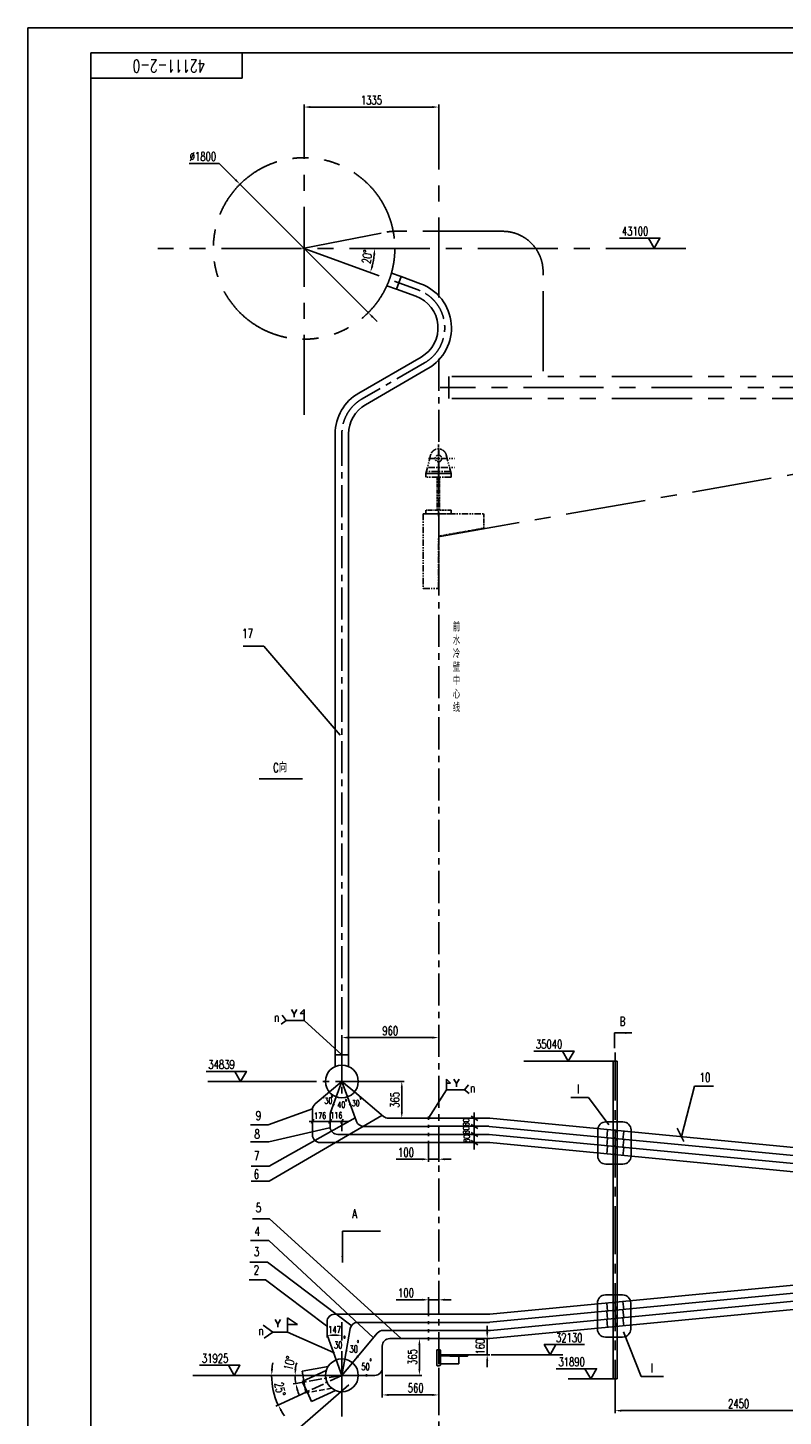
# Model space of a CAD drawing. Header units: millimetres. Extents: x 30450 to 60179, y 0 to 21025.
# Tile 2 of 5: x 30450 to 37942, y 7256 to 21025. Entities that reach past the tile are written whole.
import ezdxf
from ezdxf.enums import TextEntityAlignment as Align

# ---------------------------------------------------------------- set-up
doc = ezdxf.new("R2010")
doc.units = ezdxf.units.MM
for name, pattern in [('CENTER', [50.8, 31.75, -6.35, 6.35, -6.35]), ('DASHED', [19.05, 12.7, -6.35]), ('PHANTOM', [63.5, 31.75, -6.35, 6.35, -6.35, 6.35, -6.35])]:
    doc.linetypes.add(name, pattern=pattern)
doc.layers.get('Defpoints').update_dxf_attribs({"color": 5})
for name, color, linetype in [('双点画线', 6, 'PHANTOM'), ('文本', 4, 'Continuous'), ('标注', 4, 'Continuous'), ('点画线', 2, 'CENTER'), ('细实线', 4, 'Continuous'), ('虚线', 1, 'DASHED')]:
    doc.layers.add(name, color=color, linetype=linetype)
doc.styles.get("Standard").update_dxf_attribs({"font": 'romans.shx', "width": 0.7, "bigfont": 'hzdx.shx'})
doc.styles.add('STYLE1', font='txt')
doc.dimstyles.get("Standard").update_dxf_attribs({"dimscale": 25, "dimtxt": 3.5, "dimasz": 2.5, "dimexe": 1, "dimexo": 0, "dimgap": 1, "dimtad": 1, "dimdec": 0, "dimzin": 12, "dimdsep": 46, "dimtxsty": 'Standard', "dimcen": 0, "dimclrt": 256, "dimadec": 0, "dimazin": 3, "dimtfac": 1, "dimtdec": 0, "dimtmove": 0, "dimatfit": 3, "dimfxl": 0, "dimlwd": -1, "dimlwe": -1, "dimarcsym": 0})
doc.dimstyles.new('STANDARD$0', dxfattribs={"dimscale": 25, "dimtxt": 3.5, "dimasz": 2.5, "dimexe": 1, "dimexo": 0, "dimgap": 1, "dimtad": 1, "dimdec": 0, "dimdsep": 46, "dimtxsty": 'Standard', "dimcen": 2.5, "dimclrd": 256, "dimclre": 256, "dimclrt": 256, "dimadec": 0, "dimazin": 0, "dimtfac": 10, "dimtdec": 0, "dimtmove": 0, "dimatfit": 3, "dimfxl": 0, "dimtolj": 1, "dimtzin": 0, "dimarcsym": 0})
doc.dimstyles.new('STANDARD$3', dxfattribs={"dimscale": 25, "dimtxt": 3.5, "dimasz": 2.5, "dimexe": 1, "dimexo": 0, "dimgap": 1, "dimtad": 1, "dimtih": 1, "dimtoh": 1, "dimdec": 0, "dimzin": 12, "dimdsep": 46, "dimtxsty": 'Standard', "dimcen": 0, "dimclrt": 256, "dimadec": 0, "dimazin": 3, "dimtfac": 1, "dimtdec": 0, "dimtmove": 0, "dimatfit": 3, "dimfxl": 0, "dimlwd": -1, "dimlwe": -1, "dimarcsym": 0})
doc.dimstyles.new('STANDARD$7', dxfattribs={"dimtxt": 35, "dimasz": 35, "dimexe": 1, "dimexo": 1, "dimgap": 1, "dimtad": 0, "dimtih": 1, "dimtoh": 1, "dimdec": 4, "dimzin": 0, "dimdsep": 46, "dimtxsty": 'STYLE1', "dimcen": 1, "dimclrd": 4, "dimclre": 4, "dimclrt": 4, "dimadec": 0, "dimazin": 0, "dimtfac": 1, "dimtdec": 4, "dimtofl": 0, "dimtmove": 0, "dimatfit": 3, "dimfxl": 0, "dimtolj": 1, "dimtzin": 0, "dimarcsym": 0})

# ---------------------------------------------------------------- blocks, each defined once
blk = doc.blocks.new('*D57')
at = {"layer": 'Defpoints', "color": 0, "ltscale": 25}
for p in [(33966, 7736), (34525, 7736), (34525, 7467)]:
    blk.add_point(p, dxfattribs=at)
at = {"layer": '标注', "lineweight": -2, "ltscale": 25}
for p, q in [((33966, 7736), (33966, 7442)), ((34525, 7736), (34525, 7442)), ((34028, 7467), (34463, 7467))]:
    blk.add_line(p, q, dxfattribs=at)
at = {"layer": '标注', "ltscale": 25}
for points in [[(34028, 7477), (34028, 7456), (33966, 7467)], [(34463, 7477), (34463, 7456), (34525, 7467)]]:
    blk.add_solid(points, dxfattribs=at)
at = {"layer": '标注', "ltscale": 25, "insert": (34297, 7536), "char_height": 87.5, "attachment_point": 5}
blk.add_mtext('\\A1;560', dxfattribs=at)
blk = doc.blocks.new('*D66')
at = {"layer": 'Defpoints', "color": 0, "ltscale": 25}
for p in [(33418, 8079), (33565, 8079), (33565, 8058)]:
    blk.add_point(p, dxfattribs=at)
at = {"layer": '标注', "lineweight": -2, "ltscale": 25}
for p, q in [((33418, 8079), (33418, 8038)), ((33468, 8058), (33515, 8058)), ((33565, 8079), (33565, 8038))]:
    blk.add_line(p, q, dxfattribs=at)
at = {"layer": '标注', "ltscale": 25}
for points in [[(33468, 8067), (33468, 8050), (33418, 8058)], [(33515, 8067), (33515, 8050), (33565, 8058)]]:
    blk.add_solid(points, dxfattribs=at)
at = {"layer": '标注', "ltscale": 25, "insert": (33492, 8113), "char_height": 70, "attachment_point": 5}
blk.add_mtext('\\A1;147', dxfattribs=at)
blk = doc.blocks.new('*D59')
at = {"layer": 'Defpoints', "color": 0, "ltscale": 25}
for p in [(34525, 8410), (34425, 8267), (34525, 8267)]:
    blk.add_point(p, dxfattribs=at)
at = {"layer": '标注', "lineweight": -2, "ltscale": 25}
for p, q in [((34363, 8410), (34102, 8410)), ((34425, 8267), (34425, 8435)), ((34525, 8410), (34425, 8410)), ((34525, 8267), (34525, 8435)), ((34588, 8410), (34650, 8410))]:
    blk.add_line(p, q, dxfattribs=at)
at = {"layer": '标注', "ltscale": 25}
for points in [[(34363, 8421), (34363, 8400), (34425, 8410)], [(34588, 8421), (34588, 8400), (34525, 8410)]]:
    blk.add_solid(points, dxfattribs=at)
at = {"layer": '标注', "ltscale": 25, "insert": (34201, 8479), "char_height": 87.5, "attachment_point": 5}
blk.add_mtext('\\A1;100', dxfattribs=at)
blk = doc.blocks.new('*D67')
at = {"layer": 'Defpoints', "color": 0, "ltscale": 25}
for p in [(33809, 10575), (34159, 10575), (34027, 10211)]:
    blk.add_point(p, dxfattribs=at)
at = {"layer": '标注', "lineweight": -2, "ltscale": 25}
for p, q in [((33809, 10575), (34184, 10575)), ((34159, 10273), (34159, 10513)), ((34027, 10211), (34184, 10211))]:
    blk.add_line(p, q, dxfattribs=at)
at = {"layer": '标注', "ltscale": 25}
for points in [[(34149, 10513), (34170, 10513), (34159, 10575)], [(34149, 10273), (34170, 10273), (34159, 10211)]]:
    blk.add_solid(points, dxfattribs=at)
at = {"layer": '标注', "ltscale": 25, "insert": (34091, 10393), "char_height": 87.5, "attachment_point": 5, "rotation": 90}
blk.add_mtext('\\A1;365', dxfattribs=at)
blk = doc.blocks.new('*D68')
at = {"layer": 'Defpoints', "color": 0, "ltscale": 25}
for p in [(34425, 9955), (34525, 9955), (34525, 9804)]:
    blk.add_point(p, dxfattribs=at)
at = {"layer": '标注', "lineweight": -2, "ltscale": 25}
for p, q in [((34425, 9955), (34425, 9779)), ((34525, 9955), (34525, 9779)), ((34363, 9804), (34102, 9804)), ((34525, 9804), (34425, 9804)), ((34588, 9804), (34650, 9804))]:
    blk.add_line(p, q, dxfattribs=at)
at = {"layer": '标注', "ltscale": 25}
for points in [[(34363, 9815), (34363, 9794), (34425, 9804)], [(34588, 9815), (34588, 9794), (34525, 9804)]]:
    blk.add_solid(points, dxfattribs=at)
at = {"layer": '标注', "ltscale": 25, "insert": (34201, 9873), "char_height": 87.5, "attachment_point": 5}
blk.add_mtext('\\A1;100', dxfattribs=at)
blk = doc.blocks.new('*D80')
at = {"layer": 'Defpoints', "color": 0, "ltscale": 25}
for p in [(34544, 8026), (35006, 8026), (34544, 7866)]:
    blk.add_point(p, dxfattribs=at)
at = {"layer": '标注', "lineweight": -2, "ltscale": 25}
for p, q in [((35006, 8088), (35006, 8151)), ((34544, 8026), (35031, 8026)), ((35006, 7866), (35006, 8026)), ((34544, 7866), (35031, 7866)), ((35006, 7803), (35006, 7741))]:
    blk.add_line(p, q, dxfattribs=at)
at = {"layer": '标注', "ltscale": 25}
for points in [[(34996, 8088), (35017, 8088), (35006, 8026)], [(34996, 7803), (35017, 7803), (35006, 7866)]]:
    blk.add_solid(points, dxfattribs=at)
at = {"layer": '标注', "ltscale": 25, "insert": (34937, 7946), "char_height": 87.5, "attachment_point": 5, "rotation": 90}
blk.add_mtext('\\A1;160', dxfattribs=at)
blk = doc.blocks.new('*D63')
at = {"layer": 'Defpoints', "color": 0, "ltscale": 25}
for p in [(34143, 8026), (34143, 7661), (34334, 7661)]:
    blk.add_point(p, dxfattribs=at)
at = {"layer": '标注', "lineweight": -2, "ltscale": 25}
for p, q in [((34143, 8026), (34359, 8026)), ((34334, 7963), (34334, 7724)), ((34143, 7661), (34359, 7661))]:
    blk.add_line(p, q, dxfattribs=at)
at = {"layer": '标注', "ltscale": 25}
for points in [[(34324, 7963), (34344, 7963), (34334, 8026)], [(34324, 7724), (34344, 7724), (34334, 7661)]]:
    blk.add_solid(points, dxfattribs=at)
at = {"layer": '标注', "ltscale": 25, "insert": (34265, 7843), "char_height": 87.5, "attachment_point": 5, "rotation": 90}
blk.add_mtext('\\A1;365', dxfattribs=at)
blk = doc.blocks.new('*D64')
at = {"layer": 'Defpoints', "color": 0, "ltscale": 25}
for p in [(31756, 18836), (33205, 18836), (36991, 18836), (33871, 18679), (34120, 18504)]:
    blk.add_point(p, dxfattribs=at)
at = {"layer": '标注', "color": 0, "ltscale": 25}
blk.add_arc((33205, 18836), 684, 345.2366, 354.7634, dxfattribs=at)
for points in [[(33876, 18774), (33897, 18774), (33889, 18836)], [(33877, 18659), (33857, 18665), (33848, 18602)]]:
    blk.add_solid(points, dxfattribs=at)
at = {"layer": '标注', "ltscale": 25, "insert": (33815, 18753), "char_height": 87.5, "attachment_point": 5, "rotation": 82.1778}
blk.add_mtext('20°', dxfattribs=at)
blk = doc.blocks.new('*D86')
at = {"layer": 'Defpoints', "color": 0, "ltscale": 25}
for p in [(36275, 7528), (38725, 7528), (38725, 7311)]:
    blk.add_point(p, dxfattribs=at)
at = {"layer": '标注', "lineweight": -2, "ltscale": 25}
for p, q in [((36275, 7528), (36275, 7286)), ((38725, 7528), (38725, 7286)), ((36338, 7311), (38663, 7311))]:
    blk.add_line(p, q, dxfattribs=at)
at = {"layer": '标注', "ltscale": 25}
for points in [[(36338, 7321), (36338, 7300), (36275, 7311)], [(38663, 7321), (38663, 7300), (38725, 7311)]]:
    blk.add_solid(points, dxfattribs=at)
at = {"layer": '标注', "ltscale": 25, "insert": (37500, 7380), "char_height": 87.5, "attachment_point": 5}
blk.add_mtext('\\A1;2450', dxfattribs=at)
blk = doc.blocks.new('*D88')
at = {"layer": 'Defpoints', "color": 0, "ltscale": 25}
for p in [(32554, 19473), (33827, 18200)]:
    blk.add_point(p, dxfattribs=at)
at = {"layer": '标注', "color": 0, "ltscale": 25}
for p, q in [((32051, 19680), (32347, 19680)), ((32347, 19680), (32510, 19517)), ((33827, 18200), (32554, 19473)), ((33871, 18156), (33915, 18111))]:
    blk.add_line(p, q, dxfattribs=at)
for points in [[(32517, 19525), (32503, 19510), (32554, 19473)], [(33878, 18163), (33863, 18148), (33827, 18200)]]:
    blk.add_solid(points, dxfattribs=at)
at = {"layer": '标注', "ltscale": 25, "insert": (32187, 19749), "char_height": 87.5, "attachment_point": 5}
blk.add_mtext('∅1800', dxfattribs=at)
blk = doc.blocks.new('*D89')
at = {"layer": 'Defpoints', "color": 0, "ltscale": 25}
for p in [(34525, 20239), (33190, 20077), (34525, 20052)]:
    blk.add_point(p, dxfattribs=at)
at = {"layer": '标注', "lineweight": -2, "ltscale": 25}
for p, q in [((33190, 20077), (33190, 20264)), ((34525, 20052), (34525, 20264)), ((33253, 20239), (34463, 20239))]:
    blk.add_line(p, q, dxfattribs=at)
at = {"layer": '标注', "ltscale": 25}
for points in [[(33253, 20249), (33253, 20228), (33190, 20239)], [(34463, 20249), (34463, 20228), (34525, 20239)]]:
    blk.add_solid(points, dxfattribs=at)
at = {"layer": '标注', "ltscale": 25, "insert": (33858, 20307), "char_height": 87.5, "attachment_point": 5}
blk.add_mtext('\\A1;1335', dxfattribs=at)
blk = doc.blocks.new('*D92')
at = {"layer": 'Defpoints', "color": 0, "ltscale": 25}
for p in [(33104, 7607), (33109, 7581), (33241, 7661), (33565, 7661), (33823, 7661)]:
    blk.add_point(p, dxfattribs=at)
at = {"layer": '标注', "color": 0, "ltscale": 25}
for p, q in [((33241, 7661), (33076, 7661)), ((33109, 7581), (33083, 7576))]:
    blk.add_line(p, q, dxfattribs=at)
for start, end in [(164.5742, 172.2871), (180, 190), (197.7129, 205.4258)]:
    blk.add_arc((33565, 7661), 465, start, end, dxfattribs=at)
for points in [[(33115, 7723), (33094, 7724), (33101, 7661)], [(33113, 7517), (33133, 7522), (33108, 7580)]]:
    blk.add_solid(points, dxfattribs=at)
at = {"layer": '标注', "ltscale": 25, "insert": (33045, 7781), "char_height": 87.5, "attachment_point": 5, "rotation": 77.0539}
blk.add_mtext('10°', dxfattribs=at)
blk = doc.blocks.new('*D93')
at = {"layer": 'Defpoints', "color": 0, "ltscale": 25}
for p in [(33241, 7661), (33565, 7661), (33823, 7661), (32876, 7560), (33219, 7499)]:
    blk.add_point(p, dxfattribs=at)
at = {"layer": '标注', "color": 0, "ltscale": 25}
for p, q in [((33241, 7661), (32844, 7661)), ((33219, 7499), (32911, 7356))]:
    blk.add_line(p, q, dxfattribs=at)
for start, end in [(169.7167, 174.8583), (180, 205), (210.1417, 215.2833)]:
    blk.add_arc((33565, 7661), 697, start, end, dxfattribs=at)
for points in [[(32882, 7723), (32861, 7724), (32869, 7661)], [(32954, 7306), (32972, 7316), (32934, 7367)]]:
    blk.add_solid(points, dxfattribs=at)
at = {"layer": '标注', "ltscale": 25, "insert": (32952, 7525), "char_height": 87.5, "attachment_point": 5, "rotation": 282.5}
blk.add_mtext('25°', dxfattribs=at)
blk = doc.blocks.new('*D94')
at = {"layer": 'Defpoints', "color": 0, "ltscale": 25}
for p in [(34525, 11011), (33565, 10838), (34525, 10838)]:
    blk.add_point(p, dxfattribs=at)
at = {"layer": '标注', "lineweight": -2, "ltscale": 25}
for p, q in [((33565, 10838), (33565, 11036)), ((34525, 10838), (34525, 11036)), ((33628, 11011), (34463, 11011))]:
    blk.add_line(p, q, dxfattribs=at)
at = {"layer": '标注', "ltscale": 25}
for points in [[(33628, 11021), (33628, 11000), (33565, 11011)], [(34463, 11021), (34463, 11000), (34525, 11011)]]:
    blk.add_solid(points, dxfattribs=at)
at = {"layer": '标注', "ltscale": 25, "insert": (34045, 11079), "char_height": 87.5, "attachment_point": 5}
blk.add_mtext('\\A1;960', dxfattribs=at)
blk = doc.blocks.new('A$C4FD83CC6')
at = {"layer": '细实线'}
blk.add_line((1.04, 1.2), (2.08, 3), dxfattribs=at)
blk.add_lwpolyline([(1.04, 0), (1.04, 1.2), (0, 3)], dxfattribs=at)

msp = doc.modelspace()

# ---------------------------------------------------------------- linework, layer by layer
for p, q in [((59924.7, 20775), (31074.7, 20775)), ((31074.7, 20775), (31074.7, 250)), ((32574.7, 20525), (32574.7, 20775)), ((31074.7, 20525), (32574.7, 20525))]:
    msp.add_line(p, q)
at = {"ltscale": 25}
for p, q in [((34152.7, 18556.9), (34344.6, 18487.1)), ((34107.2, 18431.9), (34299.1, 18362.1)), ((34351.8, 17759.9), (33732, 17402.1)), ((34418.3, 17644.7), (33798.5, 17286.9)), ((33498.8, 16998.1), (33498.8, 10838)), ((33631.8, 16998.1), (33631.8, 10838)), ((33498.8, 10972.3), (33498.8, 10838)), ((33631.8, 10917.2), (33631.8, 10838)), ((33498.8, 10838), (33498.8, 10723.7)), ((33498.8, 10838), (33631.8, 10838)), ((33631.8, 10838), (33631.8, 10723.7)), ((36248.9, 10776.5), (36294.3, 10776.5)), ((36256.3, 10776.5), (36256.3, 7626.1)), ((36294.3, 10776.5), (36294.3, 7626.1)), ((33440.8, 10471), (33300.3, 10353.1)), ((33689.8, 10471), (33979, 10228.3)), ((33509.7, 10422.8), (33453.5, 10268.4)), ((33620.9, 10422.8), (33709.3, 10179.8)), ((33273.5, 10295.7), (33273.5, 10044.5)), ((33449, 10242.7), (33449, 10125.4)), ((34425.3, 10210.8), (34027.2, 10210.8)), ((34425.3, 10226.6), (34425.3, 10194.9)), ((34425.3, 10210.8), (35023.9, 10210.8)), ((35031.1, 10210.4), (42757.5, 9469.4)), ((34425.3, 10130.4), (33779.8, 10130.4)), ((34425.3, 10146.6), (34425.3, 10115)), ((34425.3, 10130.8), (35020, 10130.8)), ((34425.3, 10066.3), (34425.3, 10034.6)), ((35027.2, 10130.4), (42677.5, 9396.7)), ((34425.3, 9969.5), (33348.5, 9969.5)), ((34425.3, 10050.4), (33524, 10050.4)), ((34425.3, 10050.4), (35020, 10050.4)), ((34425.3, 9986.3), (34425.3, 9954.6)), ((34425.3, 9969.5), (35025.3, 9969.5)), ((35027.2, 10050.1), (42597.5, 9324)), ((35032.5, 9969.2), (42497.5, 9253.3)), ((35032.5, 8266.9), (42497.5, 8982.8)), ((35032.5, 8186.9), (42597.5, 8912.4)), ((35040.2, 8107.2), (42677.5, 8839.7)), ((35032.5, 8026.1), (42757.5, 8767.1)), ((34425.3, 8266.5), (33492.9, 8266.5)), ((34425.3, 8279.6), (34425.3, 8248)), ((34425.3, 8266.5), (35025.3, 8266.5)), ((33417.9, 8079.2), (33417.9, 8191.5)), ((33593.5, 7821.1), (33647, 8124.5)), ((34425.3, 8186.5), (33720.9, 8186.5)), ((34425.3, 8199.6), (34425.3, 8168)), ((34425.3, 8186.5), (35025.3, 8186.5)), ((33509.7, 7813.8), (33422.5, 8053.5)), ((33669.7, 7785.6), (33916.3, 8079.4)), ((34425.3, 8106.1), (33973.7, 8106.1)), ((34425.3, 8025.8), (34040.8, 8025.8)), ((34425.3, 8119.3), (34425.3, 8087.6)), ((34425.3, 8106.1), (35040.2, 8107.2)), ((34425.3, 8039.3), (34425.3, 8007.6)), ((34425.3, 8025.8), (35025.3, 8025.8)), ((35040.2, 8107.2), (34957.3, 8107.2)), ((33965.8, 7736.1), (33965.8, 7950.8)), ((34506.3, 7912.7), (34506.3, 7758.2)), ((34544.3, 7909.3), (34544.3, 7761.6)), ((34544.3, 7865.8), (34624.3, 7865.8)), ((34544.3, 7860.8), (34785.3, 7860.8)), ((34544.3, 7855.8), (34785.3, 7855.8)), ((34624.3, 7865.8), (34624.3, 7860.8)), ((34635.3, 7855.8), (34635.3, 7850.8)), ((34635.3, 7850.8), (34807.8, 7850.8)), ((34724.3, 7850.8), (34724.3, 7775.8)), ((34765.3, 7865.8), (34785.3, 7865.8)), ((34765.3, 7865.8), (34765.3, 7860.8)), ((34785.3, 7865.8), (34807.8, 7865.8)), ((34785.3, 7860.8), (34807.8, 7860.8)), ((34785.3, 7855.8), (34807.8, 7855.8)), ((33428, 7748.1), (33169.6, 7702.5)), ((34724.3, 7775.8), (34544.3, 7775.8)), ((33169.6, 7702.5), (33186.7, 7605.4)), ((33410.2, 7709.6), (33172.4, 7598.7)), ((33172.4, 7598.7), (33223.2, 7489.6)), ((33807.6, 7671.1), (33807.6, 7651.1)), ((33807.8, 7661.1), (33890.8, 7661.1)), ((36256.3, 7626.1), (36294.3, 7626.1)), ((33197.4, 7545.1), (33207.6, 7486.8)), ((33223.2, 7489.6), (33207.6, 7486.8)), ((33223.2, 7489.6), (33264.9, 7400.2)), ((33502.8, 7511.1), (33264.9, 7400.2))]:
    msp.add_line(p, q, dxfattribs=at)
for centre in [(33565.3, 10575.5), (33565.3, 7661.1)]:
    msp.add_circle(centre, 162.5, dxfattribs=at)
for centre, radius, start, end in [((34185.1, 18048.7), 466.5, 300, 70), ((34185.1, 18048.7), 333.5, 300, 70), ((33965.3, 16998.1), 466.5, 120, 180), ((33965.3, 16998.1), 333.5, 120, 180), ((33348.5, 10295.7), 75, 130, 180), ((33565.3, 10575.5), 242.5, 218.73534, 223.4621), ((33565.3, 10575.5), 242.5, 247.63662, 252.36338), ((33565.3, 10575.5), 242.5, 247.63662, 252.36338), ((33565.3, 10575.5), 242.5, 287.63662, 292.36338), ((33565.3, 10575.5), 242.5, 317.63662, 322.36338), ((33524, 10242.7), 75, 160, 180), ((34027.2, 10285.8), 75, 230, 270), ((35023.9, 10135.8), 75, 84.5, 90), ((33524, 10125.4), 75, 180, 270), ((33779.8, 10205.4), 75, 200, 270), ((35020, 10055.8), 75, 84.5, 90), ((33348.5, 10044.5), 75, 180, 270), ((35020, 9975.4), 75, 84.5, 90), ((35025.3, 9894.5), 75, 84.5, 90), ((33492.9, 8191.5), 75, 90, 180), ((35025.3, 8341.5), 75, 270, 275.5), ((33720.9, 8111.5), 75, 90, 170), ((35025.3, 8261.5), 75, 270, 275.5), ((33492.9, 8079.2), 75, 180, 200), ((33973.7, 8031.1), 75, 90, 140), ((34040.8, 7950.8), 75, 90, 180), ((35025.3, 8100.8), 75, 270, 275.5), ((33565.3, 7661.1), 242.5, 107.63662, 112.36338), ((33565.3, 7661.1), 242.5, 77.17672, 81.90364), ((33565.3, 7661.1), 242.5, 47.63662, 52.36338), ((34807.8, 7858.3), 7.5, 270, 90), ((34807.8, 7858.3), 2.5, 270, 90), ((33890.8, 7736.1), 75, 270, 0)]:
    msp.add_arc(centre, radius, start, end, dxfattribs=at)
at = {"layer": '双点画线', "ltscale": 25}
for p, q in [((35160.3, 19006.5), (34088.4, 19006.5)), ((33175.3, 18836.5), (34012.1, 18999.1)), ((33190.3, 18836.5), (34111.2, 18501.3)), ((34056.5, 18592), (34152.7, 18556.9)), ((35560.3, 17619.4), (35560.3, 18606.5)), ((34011, 18467), (34107.2, 18431.9)), ((34152.7, 18556.9), (34107.2, 18431.9)), ((38625.3, 17566), (34625.3, 17566)), ((34625.3, 17347), (34625.3, 17566)), ((38625.3, 17347), (34625.3, 17347))]:
    msp.add_line(p, q, dxfattribs=at)
at = {"layer": '双点画线'}
for p, q in [((34522.8, 16893.4), (34522.8, 16587.3)), ((34510.8, 16567.9), (34510.8, 16239.9)), ((34522.8, 16618.5), (34522.8, 16178.5)), ((34534.8, 16567.9), (34534.8, 16239.9)), ((34647.8, 16239.9), (34397.8, 16239.9)), ((34397.8, 16239.9), (34397.8, 16203.9)), ((34647.8, 16203.9), (34397.8, 16203.9)), ((34647.8, 16239.9), (34647.8, 16203.9)), ((34972.8, 16203.9), (34972.8, 16063.3)), ((34525.3, 15465.3), (34525.3, 15980.5)), ((34972.8, 16063.3), (34547.5, 15986.8))]:
    msp.add_line(p, q, dxfattribs=at)
at = {"layer": '双点画线', "ltscale": 2}
for p, q in [((34397.8, 16603.9), (34445.3, 16788.8)), ((34424.3, 16753.9), (34681.6, 16753.9)), ((34424.3, 16663.9), (34681.6, 16663.9)), ((34647.8, 16603.9), (34600.3, 16788.8)), ((34397.8, 16603.9), (34397.8, 16567.9)), ((34397.8, 16603.9), (34647.8, 16603.9)), ((34647.8, 16603.9), (34397.8, 16603.9)), ((34647.8, 16567.9), (34397.8, 16567.9)), ((34642.9, 16623.1), (34402.8, 16623.3)), ((34647.8, 16603.9), (34647.8, 16567.9)), ((34372.8, 16203.9), (34372.8, 15465.3)), ((34372.8, 16203.9), (34972.8, 16203.9)), ((34522.8, 15465.3), (34522.8, 15957.3)), ((34372.8, 15465.3), (34522.8, 15465.3))]:
    msp.add_line(p, q, dxfattribs=at)
at = {"layer": '双点画线', "ltscale": 25}
msp.add_circle((33190.3, 18836.5), 900, dxfattribs=at)
at = {"layer": '双点画线', "ltscale": 2}
msp.add_circle((34522.8, 16753.9), 32.5, dxfattribs=at)
at = {"layer": '双点画线', "ltscale": 25}
for centre, start, end in [((34088.4, 18606.5), 90, 101), ((35160.3, 18606.5), 0, 90)]:
    msp.add_arc(centre, 400, start, end, dxfattribs=at)
at = {"layer": '双点画线', "ltscale": 2}
msp.add_arc((34522.8, 16768.9), 80, 14.41172, 165.58828, dxfattribs=at)
at = {"layer": '双点画线'}
msp.add_arc((34552.8, 15957.3), 30, 100.19326, 180, dxfattribs=at)
at = {"layer": '标注', "ltscale": 25}
for p, q in [((32792.2, 14891.2), (32587.2, 14891.2)), ((33548.1, 14008.1), (32792.2, 14891.2)), ((33011.6, 11181.2), (32964.2, 11145)), ((33011.6, 11181.2), (32974, 11232.8)), ((33191.5, 11181.2), (33011.6, 11181.2)), ((33191.5, 11288.9), (33150.5, 11249.5)), ((33150.5, 11249.5), (33191.5, 11249.5)), ((33191.5, 11181.2), (33191.5, 11288.9)), ((33191.5, 11181.2), (33191.5, 11288.9)), ((36248.9, 10776.5), (35370.5, 10776.5)), ((33304.8, 10575.5), (32236.5, 10575.5)), ((34601.8, 10599.2), (34642.9, 10559.8)), ((34601.8, 10491.5), (34601.8, 10599.2)), ((34642.9, 10559.8), (34601.8, 10559.8)), ((34601.8, 10491.5), (34781.7, 10491.5)), ((34781.7, 10491.5), (34819.4, 10543.1)), ((34781.7, 10491.5), (34829.1, 10455.3)), ((36932.3, 10028.8), (37063.5, 10530.3)), ((37063.5, 10530.3), (37250.7, 10530.3)), ((36011.9, 10415.2), (35834.9, 10415.2)), ((36212.4, 10144.2), (36011.9, 10415.2)), ((33275.3, 10302.8), (32833.3, 10146)), ((33961.9, 10238.5), (32844.9, 9585.2)), ((33695.7, 10215.4), (32844.9, 9735.5)), ((33286.8, 10200.3), (33262.4, 10157.9)), ((33461.7, 10200.3), (33437.3, 10157.9)), ((33578, 10200.3), (33553.6, 10157.9)), ((34846.5, 10229.7), (34912.3, 10190)), ((34877.9, 10266.6), (34877.9, 9901.6)), ((32833.3, 10146), (32659.7, 10146)), ((33441, 10117.1), (32839.1, 9978.4)), ((33449, 10177.3), (33630.6, 10177.3)), ((34846.5, 10149.7), (34912.3, 10110)), ((34846.5, 10069.4), (34912.3, 10029.6)), ((36102.7, 10094.6), (36102.7, 9835.6)), ((36352.8, 10174.6), (36182.7, 10174.6)), ((36200.7, 10094), (36193, 10014.3)), ((36280.3, 10086.3), (36272.7, 10006.7)), ((36360, 10078.6), (36352.3, 9999)), ((36432.8, 9835.6), (36432.8, 10094.6)), ((36891, 10111.3), (36957.5, 9978.5)), ((32839.1, 9978.4), (32659.7, 9978.4)), ((34846.5, 9988.5), (34912.3, 9948.7)), ((36200.7, 10013.6), (36193, 9934)), ((36200.7, 9933.2), (36193, 9853.5)), ((36280.3, 9925.5), (36272.6, 9845.8)), ((36280.3, 10005.9), (36272.7, 9926.3)), ((36360, 9998.2), (36352.3, 9918.6)), ((36360, 9917.9), (36352.3, 9838.1)), ((32844.9, 9735.5), (32665.5, 9735.5)), ((36182.7, 9755.6), (36352.8, 9755.6)), ((32844.9, 9585.2), (32665.5, 9585.2)), ((32847.8, 9213.1), (32678.6, 9213.1)), ((34149, 8029.9), (32847.8, 9213.1)), ((32841.3, 8998.6), (32659, 8998.6)), ((33876.3, 8036.2), (32841.3, 8998.6)), ((32828.3, 8784), (32652.5, 8784)), ((33655, 8159.8), (32828.3, 8784)), ((32808.7, 8608.4), (32646, 8608.4)), ((33414.1, 8153.3), (32808.7, 8608.4)), ((36349.3, 8458.9), (36179.2, 8458.9)), ((36099.2, 8378.9), (36099.2, 8119.9)), ((36201.1, 8298), (36193.5, 8377.7)), ((36201.1, 8217.6), (36193.5, 8297.2)), ((36280.8, 8305.6), (36273.1, 8385.3)), ((36280.8, 8225.2), (36273.1, 8304.9)), ((36360.4, 8313.3), (36352.7, 8393)), ((36360.4, 8232.9), (36352.7, 8312.5)), ((36429.3, 8119.9), (36429.3, 8378.9)), ((32880.2, 8090.8), (32785.9, 8158.6)), ((33026.9, 8090.8), (33026.9, 8232.7)), ((33026.9, 8232.7), (33124.5, 8163.8)), ((33124.5, 8163.8), (33026.9, 8163.8)), ((36201.1, 8137.2), (36193.5, 8216.8)), ((36280.8, 8144.9), (36273.1, 8224.5)), ((36360.4, 8152.5), (36352.7, 8232.2)), ((32880.2, 8090.8), (32793.1, 8031.4)), ((33026.9, 8090.8), (32880.2, 8090.8)), ((36179.2, 8039.9), (36349.3, 8039.9)), ((36358.5, 8093), (36532.5, 7649.4)), ((33241.1, 7661.1), (32085.7, 7661.1)), ((33565.3, 7661.1), (33051.9, 7661.1)), ((36256.3, 7626.1), (35809.8, 7626.1)), ((36532.5, 7649.4), (36754.6, 7649.4)), ((33632.8, 7566.6), (32837.7, 6877.2))]:
    msp.add_line(p, q, dxfattribs=at)
at = {"layer": '标注'}
for p, q in [((33449, 10177.3), (33242.2, 10177.3)), ((35046.2, 7865.8), (35755.3, 7865.8))]:
    msp.add_line(p, q, dxfattribs=at)
for points in [[(36320, 18939.1), (36720, 18939.1), (36662.2, 18839.1), (36604.5, 18939.1)], [(35467.4, 10876.5), (35867.4, 10876.5), (35809.7, 10776.5), (35751.9, 10876.5)], [(32218.2, 10675.5), (32618.2, 10675.5), (32560.5, 10575.5), (32502.7, 10675.5)], [(35972.6, 7965.8), (35572.6, 7965.8), (35630.3, 7865.8), (35688.1, 7965.8)], [(32154.5, 7761.1), (32554.5, 7761.1), (32496.8, 7661.1), (32439, 7761.1)], [(35690.8, 7726.1), (36090.8, 7726.1), (36033, 7626.1), (35975.3, 7726.1)]]:
    msp.add_lwpolyline(points, dxfattribs=at)
at = {"layer": '标注', "ltscale": 25}
for points in [[(34506.3, 7912.7, -0.0899881), (34516.8, 7914.6), (34527.3, 7914.6, -0.1519095), (34544.3, 7909.3)], [(34544.3, 7761.6, -0.1519095), (34527.3, 7756.3), (34516.8, 7756.3, -0.0899881), (34506.3, 7758.2, -0.0899881)]]:
    msp.add_lwpolyline(points, format="xyb", dxfattribs=at)
for centre, start, end in [((36182.7, 10094.6), 90, 180), ((36352.8, 10094.6), 0, 90), ((36182.7, 9835.6), 180, 270), ((36352.8, 9835.6), 270, 0), ((36179.2, 8378.9), 90, 180), ((36349.3, 8378.9), 0, 90), ((36179.2, 8119.9), 180, 270), ((36349.3, 8119.9), 270, 0)]:
    msp.add_arc(centre, 80, start, end, dxfattribs=at)
at = {"layer": '点画线', "ltscale": 25}
for p, q in [((33190.3, 17185.6), (33190.3, 20077.1)), ((34525.3, 18351.1), (34525.3, 20051.7)), ((36975.9, 18836.5), (31740.8, 18836.5)), ((34111.2, 18501.3), (34130, 18494.4)), ((34130, 18494.4), (34321.9, 18424.6)), ((39971.1, 17456.5), (34540.3, 17456.5)), ((34540.3, 15980.5), (42925.3, 17456.5)), ((33440.8, 10471), (33565.3, 10575.5)), ((33509.7, 10422.8), (33565.3, 10575.5)), ((33565.3, 10575.5), (33689.8, 10471)), ((33620.9, 10422.8), (33565.3, 10575.5)), ((33565.3, 10187.2), (33565.3, 10082.5)), ((33565.3, 8007.4), (33565.3, 8188.5)), ((33565.3, 7252.5), (33565.3, 7901.2)), ((33509.7, 7813.8), (33565.3, 7661.1)), ((33593.5, 7821.1), (33565.3, 7661.1)), ((33669.7, 7785.6), (33565.3, 7661.1)), ((33241.1, 7661.1), (33822.8, 7661.1)), ((33992.8, 7661.1), (34334.7, 7661.1))]:
    msp.add_line(p, q, dxfattribs=at)
at = {"layer": '点画线', "ltscale": 10}
for p, q in [((34385.1, 17702.3), (33765.3, 17344.5)), ((34525.3, 17742.7), (34525.3, 5737)), ((33565.3, 16998.1), (33565.3, 10413)), ((33820.3, 10575.5), (33237.7, 10575.5))]:
    msp.add_line(p, q, dxfattribs=at)
at = {"layer": '点画线', "ltscale": 15}
msp.add_line((36275.3, 10862.6), (36275.3, 7528.4), dxfattribs=at)
at = {"layer": '点画线', "ltscale": 4}
for q in [(33109.5, 7580.7), (33218.6, 7499.4)]:
    msp.add_line((33565.3, 7661.1), q, dxfattribs=at)
at = {"layer": '点画线', "ltscale": 10}
for centre, start, end in [((34185.1, 18048.7), 300, 70), ((33965.3, 16998.1), 120, 180)]:
    msp.add_arc(centre, 400, start, end, dxfattribs=at)
at = {"layer": '细实线'}
for p, q in [((60174.7, 21025), (30449.7, 21025)), ((30449.7, 21025), (30449.7, 0))]:
    msp.add_line(p, q, dxfattribs=at)
at = {"layer": '虚线', "ltscale": 25}
msp.add_line((33186.7, 7605.4), (33197.4, 7545.1), dxfattribs=at)
at = {"layer": '虚线', "ltscale": 4}
msp.add_line((33466.1, 7532.4), (33223.2, 7489.6), dxfattribs=at)

# ---------------------------------------------------------------- block references
at = {"layer": '细实线', "yscale": 25, "zscale": 25}
for p, xscale in [((33117.8, 11213.4), -25), ((34675.5, 10523.8), 25), ((32904.3, 8138.3), 25)]:
    msp.add_blockref('A$C4FD83CC6', p, dxfattribs=dict(at, xscale=xscale))

# ---------------------------------------------------------------- texts
at = {"layer": '文本', "width": 0.7}
msp.add_text('42111-2-0', height=125, rotation=180, dxfattribs=at).set_placement((31849.7, 20645.3), align=Align.MIDDLE_CENTER)
at = {"layer": '标注', "width": 0.7}
for s, p in [('43100', (36604.5, 19007.8)), ('35040', (35751.9, 10945.2)), ('34839', (32502.7, 10744.2)), ('31925', (32439, 7829.8)), ('31890', (35975.3, 7794.8))]:
    msp.add_text(s, height=87.5, dxfattribs=at).set_placement(p, align=Align.MIDDLE_RIGHT)
at = {"layer": '标注', "ltscale": 25, "width": 0.7}
for s, height, p in [('17', 90, (32575.6, 14972.6)), ('C向', 90, (32882.4, 13643.3)), ('n', 90, (32892.5, 11166.1)), ('B', 90, (36319.6, 11127.4)), ('10', 90, (37112.3, 10570.4)), ('n', 90, (34835.5, 10465.8)), ('I', 90, (35896.5, 10455.7)), ('30', 60, (33391.4, 10354.8)), ('°', 60, (33453.9, 10377.5)), ('40', 60, (33519.9, 10314.8)), ('°', 60, (33594.8, 10336.6)), ('30', 60, (33662.5, 10330.6)), ('°', 60, (33740.6, 10358.7)), ('9', 90, (32711.1, 10191.6)), ('176', 60, (33289.1, 10206.1)), ('116', 60, (33449.9, 10209.4)), ('8', 90, (32698.1, 10009.5)), ('7', 90, (32692.7, 9793.1)), ('6', 90, (32690.2, 9611.1)), ('5', 90, (32711.1, 9278.2)), ('A', 90, (33666.3, 9218.3)), ('4', 90, (32698.1, 9044.1)), ('3', 90, (32692.7, 8842.5)), ('2', 90, (32690.2, 8660.4)), ('n', 90, (32736.4, 8058.7)), ('30', 70, (33486.8, 7926)), ('°', 70, (33578.7, 7980.1)), ('°', 70, (33711.5, 7936.9)), ('30', 70, (33640.4, 7887.1)), ('50', 70, (33758.3, 7711.7)), ('°', 70, (33837.5, 7753.9)), ('I', 90, (36627.8, 7689.8))]:
    msp.add_text(s, height=height, dxfattribs=at).set_placement(p)
for p in [(34828, 10131.2), (34828.7, 10052), (34833.2, 9967.8)]:
    msp.add_text('80', height=60, rotation=90, dxfattribs=at).set_placement(p)
at = {"layer": '标注', "width": 0.7}
msp.add_text('32130', height=87.5, dxfattribs=at).set_placement((35688.1, 8034.5), align=Align.MIDDLE_LEFT)
at = {"layer": '标注', "ltscale": 25, "insert": (34665.4, 15120.7), "char_height": 80, "width": 0.7, "attachment_point": 1}
msp.add_mtext('前\\P水\\P冷\\P壁\\P中\\P心\\P线 ', dxfattribs=at)

# ---------------------------------------------------------------- dimensions: what is measured, and where the dimension line sits
at = {"layer": '标注', "ltscale": 25}
for base, p1, p2, picture, middle in [((34525.3, 20238.6), (33190.3, 20077.1), (34525.3, 20051.7), '*D89', (33857.8, 20307.3)), ((38725.3, 7310.8), (36275.3, 7528.4), (38725.3, 7528.4), '*D86', (37500.3, 7379.6))]:
    dim = msp.add_linear_dim(base=base, p1=p1, p2=p2, dimstyle='STANDARD$0', dxfattribs=at)
    dim.commit()
    dim.dimension.update_dxf_attribs({"geometry": picture, "text_midpoint": middle})
dim = msp.add_diameter_dim_2p(p1=(33826.5, 18199.9), p2=(32554.1, 19473), dimstyle='STANDARD$3', dxfattribs=at)
dim.commit()
dim.dimension.update_dxf_attribs({"geometry": '*D88', "text_midpoint": (32186.8, 19679.8), "dimtype": 163})
for base, line1, line2, picture, middle in [((33870.9, 18678.7), ((33205.3, 18836.5), (34119.5, 18503.7)), ((36990.9, 18836.5), (31755.8, 18836.5)), '*D64', (33883, 18743.4)), ((33103.8, 7607.2), ((33565.3, 7661.1), (33109.5, 7580.7)), ((33241.1, 7661.1), (33822.8, 7661.1)), '*D92', (33112.5, 7765.2))]:
    dim = msp.add_angular_dim_2l(base=base, line1=line1, line2=line2, dimstyle='Standard', dxfattribs=at)
    dim.commit()
    dim.dimension.update_dxf_attribs({"geometry": picture, "text_midpoint": middle, "dimtype": 162})
for base, p1, p2, picture, middle in [((34525.3, 11010.7), (33565.3, 10838), (34525.3, 10838), '*D94', (34045.3, 11010.7)), ((34525.3, 9804.4), (34425.3, 9954.6), (34525.3, 9954.6), '*D68', (34200.9, 9804.4)), ((34525.3, 8410.3), (34425.3, 8266.5), (34525.3, 8266.5), '*D59', (34200.9, 8410.3)), ((34525.2951621, 7466.7962203), (33965.7951621, 7736.0990483), (34525.2951621, 7736.0990483), '*D57', (34296.5451621, 7466.7962203))]:
    dim = msp.add_linear_dim(base=base, p1=p1, p2=p2, dimstyle='STANDARD$0', dxfattribs=at)
    dim.commit()
    dim.dimension.update_dxf_attribs({"geometry": picture, "text_midpoint": middle, "dimtype": 160})
for base, p1, p2, picture, middle in [((34159.4, 10575.5), (34027.2, 10210.8), (33809.1, 10575.5), '*D67', (34090.7, 10393.1)), ((34334, 7661.1), (34142.8, 8025.8), (34142.8, 7661.1), '*D63', (34265.3, 7843.4))]:
    dim = msp.add_linear_dim(base=base, p1=p1, p2=p2, angle=90, dimstyle='STANDARD$0', dxfattribs=at)
    dim.commit()
    dim.dimension.update_dxf_attribs({"geometry": picture, "text_midpoint": middle})
dim = msp.add_linear_dim(base=(33565.3, 8058.2), p1=(33417.9, 8079.2), p2=(33565.3, 8079.2), dimstyle='STANDARD$0', override={"dimscale": 20}, dxfattribs=at)
dim.commit()
dim.dimension.update_dxf_attribs({"geometry": '*D66', "text_midpoint": (33491.6, 8058.2), "dimtype": 160})
dim = msp.add_linear_dim(base=(35006.2, 8025.8), p1=(34544.3, 7865.8), p2=(34544.3, 8025.8), angle=90, dimstyle='STANDARD$0', dxfattribs=at)
dim.commit()
dim.dimension.update_dxf_attribs({"geometry": '*D80', "text_midpoint": (35006.2, 7945.8), "dimtype": 160})
dim = msp.add_angular_dim_2l(base=(32876, 7560.1), line1=((33565.3, 7661.1), (33218.6, 7499.4)), line2=((33241.1, 7661.1), (33822.8, 7661.1)), dimstyle='Standard', dxfattribs=at)
dim.commit()
dim.dimension.update_dxf_attribs({"geometry": '*D93', "text_midpoint": (32952.2, 7525.2)})

# ---------------------------------------------------------------- leaders
for points, dimstyle in [([(33565.3, 10838), (33191.5, 11181.2)], 'STANDARD$7'), ([(34425.3, 10210.8), (34601.8, 10491.5)], 'STANDARD$7'), ([(33570.2, 8780.9), (33570.2, 9091.6), (33946.7, 9091.6)], 'Standard'), ([(33482.4, 7889), (33026.9, 8090.8)], 'STANDARD$7')]:
    msp.add_leader(points, dimstyle=dimstyle, override={"dimgap": 1, "dimtad": 0}, dxfattribs=at)
at = {"layer": '标注'}
msp.add_leader([(36439.7, 11056.8), (36268.6, 11056.8), (36268.6, 10904.9)], dimstyle='Standard', override={"dimgap": 1, "dimtad": 0}, dxfattribs=at)
at = {"layer": '细实线', "ltscale": 25}
msp.add_leader([(33174.4, 13575.1), (32743.2, 13575.1)], dimstyle='STANDARD$7', override={"dimgap": 1, "dimtad": 0}, dxfattribs=at)

doc.saveas('drawing.dxf')
